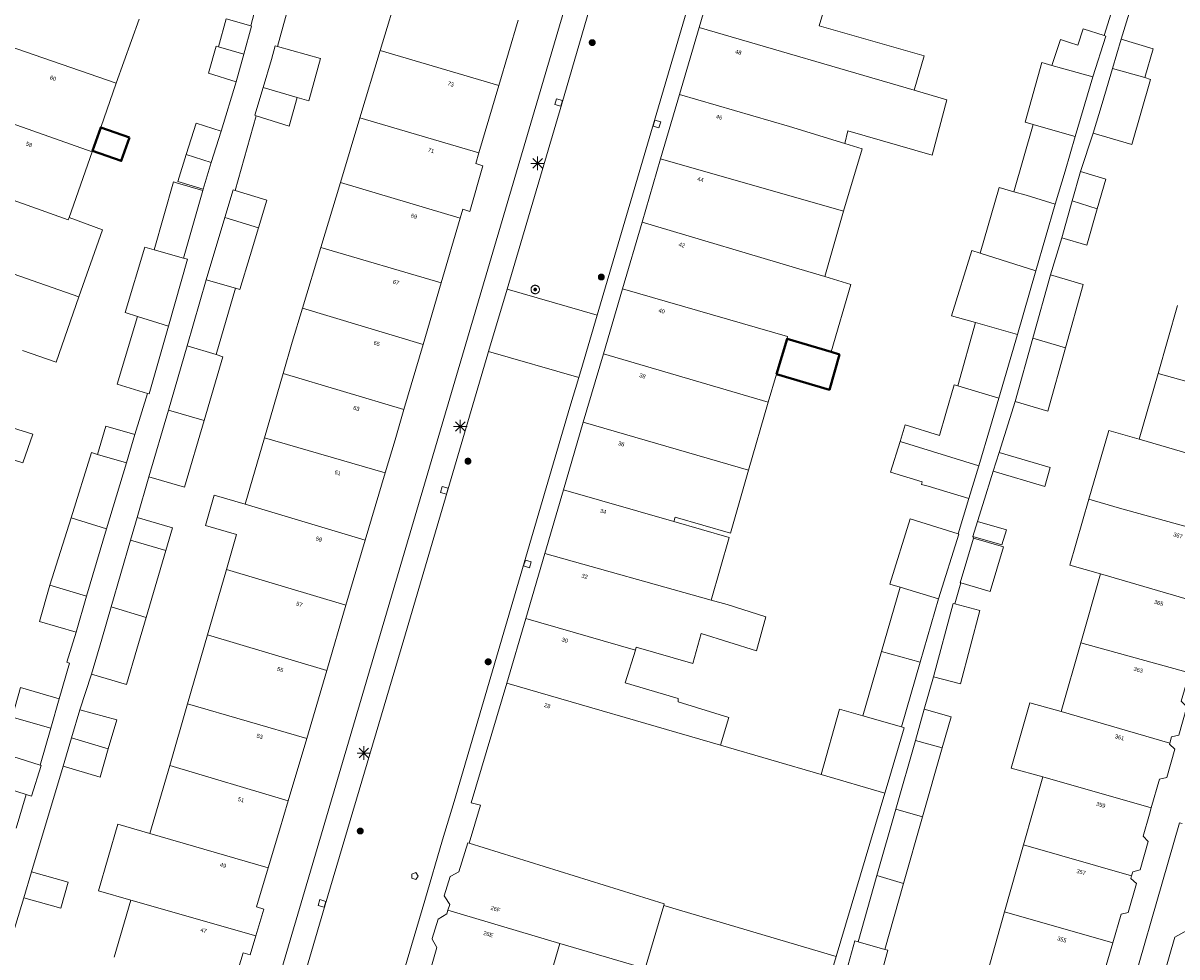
# Model space of a CAD drawing. Header units: metres. Extents: x 135779 to 137489, y 452643 to 455118.
# Tile 215 of 256: x 136614 to 136699, y 453555 to 453624. Entities that reach past the tile are written whole.
import ezdxf
from ezdxf.enums import TextEntityAlignment as Align

# ---------------------------------------------------------------- set-up
doc = ezdxf.new("R2010")
doc.units = ezdxf.units.M
for name, color, linetype, lineweight in [('KTop_GBI_Luifel', 40, 'Continuous', 40), ('KTop_NAR_Huisnummer (t)', 7, 'Continuous', 13), ('KTop_NAR_Huisnummer tijdelijk (t)', 7, 'Continuous', 13), ('KTop_OBW_Overig Plus', 1, 'Continuous', 13), ('KTop_OBW_Overkapping', 1, 'Continuous', 13), ('KTop_PAL_Lichtmast', 40, 'Continuous', 13), ('KTop_PND_Grondvlaksituatie van BAG-pand [tachy]', 1, 'Continuous', 13), ('KTop_PND_Pandscheiding', 40, 'Continuous', 13), ('KTop_PUT_Brandkraan of -put', 1, 'Continuous', 13), ('KTop_PUT_Inspectie- of rioolput', 15, 'Continuous', 13), ('KTop_PUT_Kolk', 15, 'Continuous', 13), ('KTop_VGO_Boom', 92, 'Continuous', 13), ('KTop_WGD_Rijbaan_Lokale weg', 251, 'Continuous', 13), ('KTop_WGD_Rijbaan_Lokale weg_verkeersdrempel', 40, 'Continuous', 13), ('KTop_WGD_Voetpad', 251, 'Continuous', 13), ('KTop_WGD_Voetpad_achterpad', 251, 'Continuous', 13)]:
    doc.layers.add(name, color=color, linetype=linetype, lineweight=lineweight)
doc.styles.add('Style-ROVU', font='ROVU.shx')
doc.styles.add('Style-ROVUCURSIEF', font='ROVUCURSIEF.shx')

# ---------------------------------------------------------------- blocks, each defined once
blk = doc.blocks.new('PAL_Lichtmast')
at = {"layer": 'KTop_PAL_Lichtmast'}
for p, q in [((-0.354, -0.354), (0.354, 0.354)), ((0.354, -0.354), (-0.354, 0.354)), ((0, -0.5), (0, 0.5)), ((-0.5, 0), (0.5, 0))]:
    blk.add_line(p, q, dxfattribs=at)
blk = doc.blocks.new('PUT_Kolk')
at = {"layer": 'KTop_PUT_Kolk', "flags": 128}
blk.add_lwpolyline([(0.225, -0.225), (0.225, 0.225), (-0.225, 0.225), (-0.225, -0.225), (0.225, -0.225)], dxfattribs=at)
blk = doc.blocks.new('PUT_Brandkraan_of_-put')
at = {"layer": 'KTop_PUT_Brandkraan of -put'}
for p, q in [((-0.25, 0.034), (0, 0.25)), ((-0.158, -0.25), (-0.25, 0.034)), ((0, 0.25), (0.25, 0.033)), ((0.25, 0.033), (0.158, -0.25)), ((0.158, -0.25), (-0.158, -0.25))]:
    blk.add_line(p, q, dxfattribs=at)
blk = doc.blocks.new('PUT_Inspectie-_of_rioolput')
at = {"layer": 'KTop_PUT_Inspectie- of rioolput', "flags": 128}
for points in [[(0.31, 0), (0.308, 0.032), (0.303, 0.064), (0.294, 0.095), (0.283, 0.126), (0.268, 0.155), (0.25, 0.182), (0.23, 0.207), (0.207, 0.23), (0.182, 0.25), (0.154, 0.268), (0.126, 0.283), (0.095, 0.294), (0.064, 0.303), (0.032, 0.308), (0, 0.309), (-0.032, 0.308), (-0.064, 0.303), (-0.096, 0.294), (-0.126, 0.283), (-0.155, 0.268), (-0.182, 0.25), (-0.207, 0.23), (-0.23, 0.207), (-0.25, 0.182), (-0.268, 0.154), (-0.283, 0.126), (-0.294, 0.095), (-0.303, 0.064), (-0.308, 0.032), (-0.309, 0), (-0.308, -0.032), (-0.303, -0.064), (-0.294, -0.096), (-0.283, -0.126), (-0.268, -0.155), (-0.25, -0.182), (-0.23, -0.207), (-0.207, -0.23), (-0.182, -0.25), (-0.155, -0.268), (-0.126, -0.283), (-0.096, -0.294), (-0.064, -0.303), (-0.032, -0.308), (0, -0.309), (0.032, -0.308), (0.064, -0.303), (0.095, -0.294), (0.126, -0.283), (0.155, -0.268), (0.182, -0.25), (0.207, -0.23), (0.23, -0.207), (0.25, -0.182), (0.268, -0.155), (0.283, -0.126), (0.294, -0.096), (0.303, -0.064), (0.308, -0.032), (0.31, 0)], [(0.095, 0), (0.094, 0.009), (0.092, 0.019), (0.09, 0.029), (0.086, 0.038), (0.082, 0.047), (0.076, 0.055), (0.07, 0.063), (0.063, 0.07), (0.055, 0.076), (0.047, 0.082), (0.038, 0.086), (0.029, 0.09), (0.019, 0.092), (0.009, 0.094), (0, 0.094), (-0.01, 0.094), (-0.02, 0.092), (-0.029, 0.09), (-0.039, 0.086), (-0.048, 0.082), (-0.056, 0.076), (-0.064, 0.07), (-0.071, 0.063), (-0.077, 0.055), (-0.082, 0.047), (-0.087, 0.038), (-0.09, 0.029), (-0.093, 0.019), (-0.094, 0.009), (-0.095, 0), (-0.094, -0.01), (-0.093, -0.02), (-0.09, -0.029), (-0.087, -0.039), (-0.082, -0.048), (-0.077, -0.056), (-0.071, -0.064), (-0.064, -0.071), (-0.056, -0.077), (-0.047, -0.082), (-0.039, -0.087), (-0.029, -0.09), (-0.02, -0.093), (-0.01, -0.094), (0, -0.095), (0.009, -0.094), (0.019, -0.093), (0.029, -0.09), (0.038, -0.087), (0.047, -0.082), (0.055, -0.077), (0.063, -0.071), (0.07, -0.064), (0.076, -0.056), (0.082, -0.047), (0.086, -0.039), (0.09, -0.029), (0.092, -0.02), (0.094, -0.01), (0.095, 0)], [(0.035, 0), (0.034, 0.003), (0.034, 0.007), (0.033, 0.01), (0.031, 0.014), (0.03, 0.017), (0.028, 0.02), (0.026, 0.023), (0.023, 0.026), (0.02, 0.028), (0.017, 0.03), (0.014, 0.031), (0.01, 0.033), (0.007, 0.034), (0.003, 0.034), (0, 0.034), (-0.004, 0.034), (-0.007, 0.034), (-0.011, 0.033), (-0.014, 0.031), (-0.018, 0.03), (-0.021, 0.028), (-0.023, 0.026), (-0.026, 0.023), (-0.028, 0.02), (-0.03, 0.017), (-0.032, 0.014), (-0.033, 0.01), (-0.034, 0.007), (-0.035, 0.003), (-0.035, 0), (-0.035, -0.004), (-0.034, -0.007), (-0.033, -0.011), (-0.032, -0.014), (-0.03, -0.018), (-0.028, -0.021), (-0.026, -0.023), (-0.023, -0.026), (-0.021, -0.028), (-0.017, -0.03), (-0.014, -0.032), (-0.011, -0.033), (-0.007, -0.034), (-0.004, -0.035), (0, -0.035), (0.003, -0.035), (0.007, -0.034), (0.01, -0.033), (0.014, -0.032), (0.017, -0.03), (0.02, -0.028), (0.023, -0.026), (0.026, -0.023), (0.028, -0.021), (0.03, -0.017), (0.031, -0.014), (0.033, -0.011), (0.034, -0.007), (0.034, -0.004), (0.035, 0)], [(0.01, 0.02), (0.007, 0.02), (0.005, 0.021), (0.003, 0.022), (0.001, 0.022), (-0.001, 0.022), (-0.004, 0.022), (-0.006, 0.021), (-0.008, 0.02), (-0.01, 0.019), (-0.012, 0.018), (-0.014, 0.017), (-0.016, 0.015), (-0.017, 0.013), (-0.019, 0.012), (-0.02, 0.009), (-0.021, 0.007), (-0.022, 0.005), (-0.022, 0.003), (-0.022, 0.001), (-0.022, -0.001), (-0.022, -0.004), (-0.022, -0.006), (-0.021, -0.008), (-0.02, -0.01), (-0.019, -0.012), (-0.017, -0.014), (-0.016, -0.016), (-0.014, -0.017), (-0.012, -0.019), (-0.01, -0.02), (-0.008, -0.021), (-0.006, -0.022), (-0.003, -0.022), (-0.001, -0.022), (0.001, -0.022), (0.003, -0.022), (0.005, -0.022), (0.008, -0.021), (0.01, -0.02), (0.012, -0.019), (0.014, -0.017), (0.015, -0.016), (0.017, -0.014), (0.018, -0.012), (0.02, -0.01), (0.02, -0.008), (0.021, -0.006), (0.022, -0.003), (0.022, -0.001), (0.022, 0.001), (0.022, 0.003), (0.021, 0.005), (0.02, 0.008), (0.019, 0.01), (0.018, 0.012), (0.017, 0.014), (0.015, 0.015), (0.013, 0.017), (0.012, 0.018), (0.01, 0.02)]]:
    blk.add_lwpolyline(points, dxfattribs=at)
blk = doc.blocks.new('VGO_Boom')
at = {"layer": 'KTop_VGO_Boom', "flags": 128}
for points in [[(0.215, 0), (0.214, 0.022), (0.21, 0.045), (0.204, 0.066), (0.196, 0.087), (0.186, 0.108), (0.174, 0.126), (0.16, 0.144), (0.144, 0.16), (0.126, 0.174), (0.107, 0.186), (0.087, 0.196), (0.066, 0.204), (0.045, 0.21), (0.022, 0.214), (-0.001, 0.215), (-0.023, 0.214), (-0.045, 0.21), (-0.067, 0.204), (-0.088, 0.196), (-0.108, 0.186), (-0.127, 0.174), (-0.144, 0.16), (-0.16, 0.144), (-0.174, 0.126), (-0.187, 0.107), (-0.197, 0.087), (-0.205, 0.066), (-0.211, 0.045), (-0.214, 0.022), (-0.215, -0.001), (-0.214, -0.023), (-0.211, -0.045), (-0.205, -0.067), (-0.197, -0.088), (-0.187, -0.108), (-0.174, -0.127), (-0.16, -0.144), (-0.144, -0.16), (-0.127, -0.174), (-0.108, -0.187), (-0.088, -0.197), (-0.067, -0.205), (-0.045, -0.211), (-0.023, -0.214), (0, -0.215), (0.022, -0.214), (0.045, -0.211), (0.066, -0.205), (0.087, -0.197), (0.108, -0.187), (0.126, -0.174), (0.144, -0.16), (0.16, -0.144), (0.174, -0.127), (0.186, -0.108), (0.196, -0.088), (0.204, -0.067), (0.21, -0.045), (0.214, -0.023), (0.215, -0.001)], [(0.155, 0), (0.154, 0.016), (0.152, 0.032), (0.147, 0.048), (0.142, 0.063), (0.134, 0.078), (0.125, 0.091), (0.115, 0.104), (0.104, 0.115), (0.091, 0.125), (0.077, 0.134), (0.063, 0.142), (0.048, 0.147), (0.032, 0.152), (0.016, 0.154), (-0.001, 0.155), (-0.017, 0.154), (-0.033, 0.152), (-0.048, 0.147), (-0.064, 0.142), (-0.078, 0.134), (-0.092, 0.125), (-0.104, 0.115), (-0.116, 0.104), (-0.126, 0.091), (-0.135, 0.077), (-0.142, 0.063), (-0.148, 0.048), (-0.152, 0.032), (-0.155, 0.016), (-0.155, -0.001), (-0.155, -0.017), (-0.152, -0.033), (-0.148, -0.048), (-0.142, -0.064), (-0.135, -0.078), (-0.126, -0.092), (-0.116, -0.104), (-0.104, -0.116), (-0.092, -0.126), (-0.078, -0.135), (-0.064, -0.142), (-0.048, -0.148), (-0.033, -0.152), (-0.017, -0.155), (0, -0.155), (0.016, -0.155), (0.032, -0.152), (0.048, -0.148), (0.063, -0.142), (0.078, -0.135), (0.091, -0.126), (0.104, -0.116), (0.115, -0.104), (0.125, -0.092), (0.134, -0.078), (0.142, -0.064), (0.147, -0.048), (0.152, -0.033), (0.154, -0.017), (0.155, -0.001)], [(0.095, 0), (0.094, 0.01), (0.093, 0.02), (0.09, 0.029), (0.087, 0.039), (0.082, 0.048), (0.077, 0.056), (0.071, 0.064), (0.064, 0.071), (0.056, 0.077), (0.047, 0.082), (0.039, 0.087), (0.029, 0.09), (0.02, 0.093), (0.01, 0.094), (-0.001, 0.095), (-0.01, 0.094), (-0.02, 0.093), (-0.03, 0.09), (-0.039, 0.087), (-0.048, 0.082), (-0.056, 0.077), (-0.064, 0.071), (-0.071, 0.064), (-0.077, 0.056), (-0.083, 0.047), (-0.087, 0.039), (-0.091, 0.029), (-0.093, 0.02), (-0.095, 0.01), (-0.095, -0.001), (-0.095, -0.01), (-0.093, -0.02), (-0.091, -0.03), (-0.087, -0.039), (-0.083, -0.048), (-0.077, -0.056), (-0.071, -0.064), (-0.064, -0.071), (-0.056, -0.077), (-0.048, -0.083), (-0.039, -0.087), (-0.03, -0.091), (-0.02, -0.093), (-0.01, -0.095), (0, -0.095), (0.01, -0.095), (0.02, -0.093), (0.029, -0.091), (0.039, -0.087), (0.048, -0.083), (0.056, -0.077), (0.064, -0.071), (0.071, -0.064), (0.077, -0.056), (0.082, -0.048), (0.087, -0.039), (0.09, -0.03), (0.093, -0.02), (0.094, -0.01), (0.095, -0.001)], [(0.035, 0), (0.035, 0.004), (0.034, 0.007), (0.033, 0.011), (0.032, 0.014), (0.03, 0.018), (0.028, 0.021), (0.026, 0.023), (0.023, 0.026), (0.021, 0.028), (0.017, 0.03), (0.014, 0.032), (0.011, 0.033), (0.007, 0.034), (0.004, 0.035), (-0.001, 0.035), (-0.004, 0.035), (-0.008, 0.034), (-0.011, 0.033), (-0.015, 0.032), (-0.018, 0.03), (-0.021, 0.028), (-0.024, 0.026), (-0.027, 0.023), (-0.029, 0.021), (-0.031, 0.017), (-0.032, 0.014), (-0.034, 0.011), (-0.035, 0.007), (-0.035, 0.004), (-0.035, -0.001), (-0.035, -0.004), (-0.035, -0.008), (-0.034, -0.011), (-0.032, -0.015), (-0.031, -0.018), (-0.029, -0.021), (-0.027, -0.024), (-0.024, -0.027), (-0.021, -0.029), (-0.018, -0.031), (-0.015, -0.032), (-0.011, -0.034), (-0.008, -0.035), (-0.004, -0.035), (0, -0.035), (0.004, -0.035), (0.007, -0.035), (0.011, -0.034), (0.014, -0.032), (0.018, -0.031), (0.021, -0.029), (0.023, -0.027), (0.026, -0.024), (0.028, -0.021), (0.03, -0.018), (0.032, -0.015), (0.033, -0.011), (0.034, -0.008), (0.035, -0.004), (0.035, 0)]]:
    blk.add_lwpolyline(points, dxfattribs=at)

msp = doc.modelspace()

# ---------------------------------------------------------------- linework, layer by layer
at = {"layer": 'KTop_GBI_Luifel', "flags": 128}
for points in [[(136622.087, 453615.143), (136619.97, 453615.89), (136619.362, 453614.167), (136621.472, 453613.422), (136622.087, 453615.143)], [(136669.637, 453597.757), (136673.526, 453596.603), (136674.257, 453599.184), (136673.665, 453599.389), (136670.41, 453600.356), (136669.637, 453597.757)]]:
    msp.add_lwpolyline(points, dxfattribs=at)
at = {"layer": 'KTop_OBW_Overig Plus', "flags": 128}
for points in [[(136684.116, 453585.704), (136683.143, 453582.418), (136683.189, 453582.404)], [(136683.189, 453582.404), (136685.337, 453581.767), (136686.311, 453585.054), (136684.116, 453585.704)], [(136615.522, 453568.998), (136612.48, 453569.951), (136611.778, 453567.712), (136614.491, 453566.861)], [(136614.491, 453566.861), (136614.888, 453566.737), (136615.59, 453568.977), (136615.522, 453568.998)]]:
    msp.add_lwpolyline(points, dxfattribs=at)
at = {"layer": 'KTop_OBW_Overkapping', "flags": 128}
for points in [[(136685.572, 453590.616), (136689.366, 453589.494), (136689.746, 453590.899), (136686.003, 453591.994)], [(136686.003, 453591.994), (136685.572, 453590.616)]]:
    msp.add_lwpolyline(points, dxfattribs=at)
at = {"layer": 'KTop_PND_Grondvlaksituatie van BAG-pand [tachy]', "flags": 128}
for points in [[(136665.311, 453627.856), (136663.954, 453623.23)], [(136641.951, 453626.328), (136640.513, 453621.532)], [(136679.756, 453618.624), (136680.486, 453621.144), (136672.774, 453623.351), (136673.408, 453625.51)], [(136621.112, 453619.128), (136622.779, 453623.854)], [(136630.993, 453623.341), (136629.189, 453623.874), (136628.628, 453621.806)], [(136630.491, 453621.279), (136631.057, 453623.322), (136630.993, 453623.341)], [(136649.227, 453618.976), (136650.641, 453623.77)], [(136663.954, 453623.23), (136662.508, 453618.31)], [(136693.728, 453622.634), (136692.183, 453623.134), (136691.793, 453621.93), (136691.167, 453622.133), (136690.505, 453622.347), (136689.887, 453620.438)], [(136692.885, 453619.602), (136693.853, 453622.594), (136693.728, 453622.634)], [(136694.968, 453622.377), (136694.331, 453620.228)], [(136696.7, 453619.545), (136697.315, 453621.672), (136694.968, 453622.377)], [(136628.628, 453621.806), (136628.452, 453621.847), (136627.893, 453619.882), (136629.924, 453619.235)], [(136632.951, 453621.836), (136632.792, 453621.88), (136632.512, 453620.878), (136631.9, 453618.827)], [(136634.405, 453618.082), (136635.261, 453617.843), (136636.129, 453620.947), (136632.951, 453621.836)], [(136640.513, 453621.532), (136639.023, 453616.596)], [(136629.924, 453619.235), (136630.491, 453621.279)], [(136689.887, 453620.438), (136689.132, 453620.648), (136687.906, 453616.276), (136688.498, 453616.107)], [(136694.331, 453620.228), (136693.566, 453617.647), (136692.914, 453615.451)], [(136619.335, 453614.09), (136619.362, 453614.167), (136619.728, 453615.205), (136619.97, 453615.89), (136621.112, 453619.128)], [(136647.767, 453614.026), (136649.227, 453618.976)], [(136691.586, 453615.225), (136692.885, 453619.602)], [(136692.914, 453615.451), (136695.752, 453614.631), (136697.136, 453619.419), (136696.7, 453619.545)], [(136631.9, 453618.827), (136631.289, 453616.776), (136631.392, 453616.74)], [(136662.508, 453618.31), (136661.123, 453613.587)], [(136674.671, 453614.701), (136674.89, 453615.641), (136681.089, 453613.841), (136682.167, 453617.902), (136679.756, 453618.624)], [(136631.392, 453616.74), (136633.818, 453615.984), (136634.405, 453618.082)], [(136639.023, 453616.596), (136637.587, 453611.84)], [(136628.827, 453615.619), (136626.985, 453616.207), (136626.25, 453613.901)], [(136628.092, 453613.314), (136628.827, 453615.619)], [(136688.498, 453616.107), (136687.081, 453611.162)], [(136674.564, 453609.729), (136675.927, 453614.313), (136674.671, 453614.701)], [(136690.132, 453610.236), (136690.844, 453612.68), (136691.586, 453615.225)], [(136617.639, 453609.262), (136619.335, 453614.09)], [(136626.25, 453613.901), (136625.644, 453611.906), (136627.493, 453611.344)], [(136646.382, 453609.218), (136646.573, 453609.869), (136647.1, 453609.705), (136648.063, 453613.061), (136647.535, 453613.241), (136647.767, 453614.026)], [(136627.493, 453611.344), (136628.092, 453613.314)], [(136661.123, 453613.587), (136659.753, 453608.922)], [(136691.995, 453612.654), (136691.377, 453610.484)], [(136693.22, 453609.901), (136693.85, 453612.077), (136691.995, 453612.654)], [(136627.467, 453611.259), (136625.609, 453611.791), (136625.312, 453611.876), (136623.886, 453606.896)], [(136637.587, 453611.84), (136636.142, 453607.056)], [(136687.081, 453611.162), (136686.005, 453611.471), (136684.61, 453606.635)], [(136626.042, 453606.278), (136627.467, 453611.259)], [(136629.836, 453611.245), (136629.693, 453611.288), (136629.079, 453609.254)], [(136631.571, 453608.502), (136632.185, 453610.536), (136629.836, 453611.245)], [(136691.377, 453610.484), (136690.601, 453607.762)], [(136673.195, 453604.922), (136674.564, 453609.729)], [(136688.708, 453605.344), (136690.132, 453610.236)], [(136690.601, 453607.762), (136692.445, 453607.222), (136693.22, 453609.901)], [(136618.364, 453603.424), (136620.096, 453608.369), (136617.639, 453609.262)], [(136629.079, 453609.254), (136627.722, 453604.675)], [(136644.982, 453604.454), (136646.382, 453609.218)], [(136659.753, 453608.922), (136658.315, 453604.021)], [(136629.882, 453604.057), (136630.202, 453603.965), (136630.957, 453606.468), (136631.571, 453608.502)], [(136623.886, 453606.896), (136623.214, 453607.088), (136621.771, 453602.271), (136622.672, 453601.992)], [(136624.949, 453601.284), (136626.346, 453606.191), (136626.042, 453606.278)], [(136636.142, 453607.056), (136634.792, 453602.587)], [(136684.61, 453606.635), (136683.984, 453606.832), (136682.498, 453602.045), (136684.271, 453601.541)], [(136627.722, 453604.675), (136626.31, 453599.819)], [(136670.41, 453600.356), (136673.665, 453599.389), (136675.098, 453604.349), (136673.195, 453604.922)], [(136687.353, 453600.666), (136688.708, 453605.344)], [(136689.777, 453605.052), (136688.476, 453600.398)], [(136690.874, 453599.689), (136692.175, 453604.343), (136689.777, 453605.052)], [(136628.445, 453599.182), (136629.882, 453604.057)], [(136643.655, 453599.937), (136644.982, 453604.454)], [(136658.315, 453604.021), (136656.916, 453599.25)], [(136614.214, 453599.488), (136616.682, 453598.623), (136618.364, 453603.424)], [(136622.672, 453601.992), (136621.172, 453597.022), (136623.395, 453596.337)], [(136634.792, 453602.587), (136634.04, 453600.099), (136633.373, 453597.794)], [(136699.12, 453602.79), (136697.683, 453597.787)], [(136623.395, 453596.337), (136623.529, 453596.296), (136624.949, 453601.284)], [(136684.271, 453601.541), (136682.972, 453596.899)], [(136669.023, 453595.696), (136669.637, 453597.757), (136670.41, 453600.356)], [(136685.983, 453595.989), (136687.353, 453600.666)], [(136688.476, 453600.398), (136687.175, 453595.743)], [(136626.31, 453599.819), (136624.941, 453595.111)], [(136642.246, 453595.14), (136643.655, 453599.937)], [(136687.175, 453595.743), (136689.573, 453595.035), (136690.874, 453599.689)], [(136627.566, 453594.344), (136628.941, 453599.011), (136628.445, 453599.182)], [(136656.916, 453599.25), (136655.438, 453594.217)], [(136633.373, 453597.794), (136632.005, 453593.068)], [(136697.683, 453597.787), (136696.3, 453592.969)], [(136682.972, 453596.899), (136682.7, 453596.971), (136682.087, 453594.864), (136681.617, 453593.248), (136679.102, 453594.025), (136678.725, 453592.805)], [(136667.585, 453590.702), (136669.023, 453595.696)], [(136684.501, 453591.02), (136685.371, 453593.901), (136685.983, 453595.989)], [(136624.941, 453595.111), (136623.511, 453590.195)], [(136623.511, 453590.195), (136626.122, 453589.444), (136627.566, 453594.344)], [(136640.868, 453590.499), (136641.597, 453592.931), (136642.246, 453595.14)], [(136610.776, 453589.655), (136611.617, 453592.069), (136614.24, 453591.237), (136614.969, 453593.326), (136612.345, 453594.156)], [(136622.472, 453593.317), (136620.348, 453593.927), (136619.733, 453591.845)], [(136655.438, 453594.217), (136653.978, 453589.253)], [(136696.3, 453592.969), (136694.055, 453593.614), (136692.599, 453588.548)], [(136621.85, 453591.234), (136622.472, 453593.317)], [(136632.005, 453593.068), (136630.593, 453588.19)], [(136678.725, 453592.805), (136678.028, 453590.549), (136680.346, 453589.824), (136680.296, 453589.645), (136680.775, 453589.504), (136683.778, 453588.62)], [(136619.733, 453591.845), (136619.296, 453591.984), (136617.79, 453587.187)], [(136620.398, 453586.371), (136621.85, 453591.234)], [(136683.778, 453588.62), (136684.501, 453591.02)], [(136639.394, 453585.557), (136640.868, 453590.499)], [(136662.084, 453586.907), (136662.178, 453587.233), (136666.245, 453586.052), (136667.585, 453590.702)], [(136630.593, 453588.19), (136628.313, 453588.85), (136627.666, 453586.615), (136629.946, 453585.955), (136629.203, 453583.388)], [(136653.978, 453589.253), (136652.604, 453584.559)], [(136692.599, 453588.548), (136691.208, 453583.71), (136693.453, 453583.059)], [(136617.79, 453587.187), (136616.234, 453582.23)], [(136622.644, 453587.215), (136622.162, 453585.557)], [(136624.748, 453584.781), (136625.241, 453586.456), (136622.644, 453587.215)], [(136664.829, 453581.139), (136666.152, 453585.73), (136662.084, 453586.907)], [(136682.993, 453586.01), (136679.465, 453587.11), (136677.97, 453582.319), (136678.735, 453582.089)], [(136684.08, 453585.814), (136686.196, 453585.207), (136686.538, 453586.314), (136684.42, 453586.915)], [(136684.42, 453586.915), (136684.08, 453585.814)], [(136618.919, 453581.42), (136620.398, 453586.371)], [(136681.554, 453581.242), (136683.037, 453585.996), (136682.993, 453586.01)], [(136622.162, 453585.557), (136620.734, 453580.643)], [(136637.991, 453580.759), (136639.394, 453585.557)], [(136623.299, 453579.864), (136624.748, 453584.781)], [(136652.604, 453584.559), (136651.204, 453579.789)], [(136629.203, 453583.388), (136627.813, 453578.586)], [(136693.453, 453583.059), (136691.999, 453577.994)], [(136616.234, 453582.23), (136615.463, 453579.56), (136618.157, 453578.783)], [(136678.735, 453582.089), (136677.357, 453577.353)], [(136618.157, 453578.783), (136618.919, 453581.42)], [(136659.263, 453577.46), (136659.332, 453577.683), (136663.489, 453576.485), (136664.098, 453578.681), (136668.171, 453577.421), (136668.861, 453579.921), (136666.001, 453580.811), (136664.829, 453581.139)], [(136680.202, 453576.578), (136681.554, 453581.242)], [(136682.74, 453580.862), (136682.617, 453580.895), (136681.181, 453575.511)], [(136681.181, 453575.511), (136683.153, 453574.985), (136684.589, 453580.369), (136682.74, 453580.862)], [(136620.734, 453580.643), (136620.045, 453578.274), (136619.292, 453575.684)], [(136636.578, 453575.964), (136637.991, 453580.759)], [(136619.292, 453575.684), (136621.858, 453574.938), (136622.611, 453577.528), (136623.299, 453579.864)], [(136651.204, 453579.789), (136649.806, 453575.034)], [(136627.813, 453578.586), (136626.345, 453573.514)], [(136665.526, 453570.481), (136666.135, 453572.499), (136662.419, 453573.657), (136662.401, 453573.911), (136658.521, 453575.051), (136659.263, 453577.46)], [(136691.999, 453577.994), (136690.566, 453572.945)], [(136677.357, 453577.353), (136675.984, 453572.632)], [(136678.822, 453571.819), (136680.202, 453576.578)], [(136635.105, 453570.967), (136636.578, 453575.964)], [(136698.551, 453570.621), (136698.681, 453571.099), (136699.221, 453571.208), (136699.807, 453573.306), (136699.374, 453573.705), (136699.985, 453575.781)], [(136649.806, 453575.034), (136647.201, 453566.238), (136647.29, 453566.216), (136647.873, 453566.069), (136647.039, 453563.269)], [(136616.917, 453573.893), (136614.06, 453574.707), (136613.462, 453572.525), (136616.297, 453571.718)], [(136616.297, 453571.718), (136616.917, 453573.893)], [(136626.345, 453573.514), (136625.033, 453568.983)], [(136690.566, 453572.945), (136688.249, 453573.599), (136686.893, 453568.796), (136689.21, 453568.142)], [(136618.441, 453573.081), (136617.826, 453571.008)], [(136620.524, 453570.207), (136621.141, 453572.331), (136618.441, 453573.081)], [(136675.984, 453572.632), (136674.275, 453573.121), (136672.923, 453568.311)], [(136680.503, 453573.129), (136679.848, 453570.828)], [(136681.813, 453570.279), (136682.465, 453572.57), (136680.503, 453573.129)], [(136677.609, 453566.953), (136677.846, 453567.747), (136679.011, 453571.751), (136678.822, 453571.819)], [(136617.826, 453571.008), (136617.211, 453568.935)], [(136633.752, 453566.374), (136635.105, 453570.967)], [(136679.848, 453570.828), (136678.408, 453565.777)], [(136697.183, 453565.874), (136697.786, 453567.965), (136698.332, 453568.088), (136698.924, 453570.185), (136698.53, 453570.546), (136698.551, 453570.621)], [(136617.211, 453568.935), (136619.921, 453568.131), (136620.524, 453570.207)], [(136672.923, 453568.311), (136665.526, 453570.481)], [(136680.366, 453565.199), (136681.813, 453570.279)], [(136625.033, 453568.983), (136623.584, 453563.977)], [(136689.21, 453568.142), (136687.796, 453563.138)], [(136632.279, 453561.45), (136633.117, 453564.221), (136633.752, 453566.374)], [(136674.025, 453554.936), (136677.609, 453566.953)], [(136678.408, 453565.777), (136677.02, 453560.902)], [(136695.738, 453560.879), (136695.837, 453561.177), (136696.37, 453561.312), (136696.963, 453563.397), (136696.581, 453563.79), (136697.046, 453565.4), (136697.183, 453565.874)], [(136623.584, 453563.977), (136621.219, 453564.662), (136619.809, 453559.774), (136622.169, 453559.09)], [(136678.972, 453560.306), (136680.366, 453565.199)], [(136647.039, 453563.269), (136646.953, 453563.307), (136646.284, 453561.173), (136645.702, 453560.839), (136645.659, 453560.814), (136645.21, 453559.407), (136645.257, 453559.332), (136645.619, 453558.753), (136645.483, 453558.344)], [(136687.796, 453563.138), (136686.406, 453558.22)], [(136631.368, 453556.471), (136631.947, 453558.419), (136631.419, 453558.602), (136632.279, 453561.45)], [(136614.883, 453561.167), (136614.301, 453559.261)], [(136614.301, 453559.261), (136617.021, 453558.501), (136617.566, 453560.414), (136614.883, 453561.167)], [(136677.02, 453560.902), (136675.63, 453556.024)], [(136694.358, 453555.955), (136694.967, 453558.063), (136695.481, 453558.179), (136696.093, 453560.314), (136695.673, 453560.681), (136695.738, 453560.879)], [(136677.593, 453555.465), (136678.972, 453560.306)], [(136622.169, 453559.09), (136620.956, 453554.901)], [(136645.483, 453558.344), (136645.399, 453558.089), (136644.769, 453557.681), (136644.76, 453557.675), (136644.32, 453556.258), (136644.339, 453556.222), (136644.67, 453555.598), (136644.082, 453553.554)], [(136653.712, 453555.904), (136659.995, 453554.063), (136661.35, 453558.686)], [(136661.35, 453558.686), (136674.025, 453554.936)], [(136686.406, 453558.22), (136685.021, 453553.318)], [(136629.56, 453552.319), (136630.427, 453555.215), (136630.95, 453555.062), (136631.368, 453556.471)], [(136652.31, 453551.114), (136653.712, 453555.904)], [(136675.63, 453556.024), (136675.385, 453556.094), (136674.781, 453553.877), (136673.948, 453551.101)], [(136676.457, 453550.365), (136677.83, 453555.398), (136677.593, 453555.465)], [(136692.926, 453551.033), (136692.987, 453551.243), (136693.561, 453551.417), (136694.157, 453553.47), (136693.756, 453553.875), (136694.358, 453555.955)]]:
    msp.add_lwpolyline(points, dxfattribs=at)
at = {"layer": 'KTop_PND_Pandscheiding', "flags": 128}
for points in [[(136679.756, 453618.624), (136663.954, 453623.23)], [(136613.098, 453621.903), (136621.112, 453619.128)], [(136628.628, 453621.806), (136630.491, 453621.279)], [(136649.227, 453618.976), (136640.513, 453621.532)], [(136692.885, 453619.602), (136690.582, 453620.244), (136689.887, 453620.438)], [(136696.7, 453619.545), (136694.331, 453620.228)], [(136634.405, 453618.082), (136631.9, 453618.827)], [(136674.671, 453614.701), (136670.602, 453615.958), (136662.508, 453618.31)], [(136619.335, 453614.09), (136611.762, 453616.768)], [(136639.023, 453616.596), (136647.767, 453614.026)], [(136688.498, 453616.107), (136689.426, 453615.842), (136691.586, 453615.225)], [(136626.25, 453613.901), (136628.092, 453613.314)], [(136661.123, 453613.587), (136674.564, 453609.729)], [(136609.543, 453611.955), (136617.58, 453609.094), (136617.639, 453609.262)], [(136646.382, 453609.218), (136637.587, 453611.84)], [(136687.081, 453611.162), (136687.989, 453610.902), (136690.132, 453610.236)], [(136693.22, 453609.901), (136691.377, 453610.484)], [(136631.571, 453608.502), (136629.079, 453609.254)], [(136673.195, 453604.922), (136671.935, 453605.292), (136659.753, 453608.922)], [(136608.272, 453606.955), (136615.896, 453604.289), (136618.364, 453603.424)], [(136623.886, 453606.896), (136626.042, 453606.278)], [(136636.142, 453607.056), (136644.982, 453604.454)], [(136688.708, 453605.344), (136684.61, 453606.635)], [(136627.722, 453604.675), (136629.882, 453604.057)], [(136670.41, 453600.356), (136670.456, 453600.511), (136658.315, 453604.021)], [(136624.949, 453601.284), (136622.672, 453601.992)], [(136634.792, 453602.587), (136643.655, 453599.937)], [(136687.353, 453600.666), (136684.271, 453601.541)], [(136688.476, 453600.398), (136690.874, 453599.689)], [(136628.445, 453599.182), (136626.31, 453599.819)], [(136656.916, 453599.25), (136669.023, 453595.696)], [(136642.246, 453595.14), (136633.373, 453597.794)], [(136697.683, 453597.787), (136705.671, 453595.562)], [(136682.972, 453596.899), (136685.983, 453595.989)], [(136624.941, 453595.111), (136627.566, 453594.344)], [(136655.438, 453594.217), (136667.585, 453590.702)], [(136632.005, 453593.068), (136640.868, 453590.499)], [(136684.501, 453591.02), (136678.725, 453592.805)], [(136704.252, 453590.636), (136696.3, 453592.969)], [(136619.733, 453591.845), (136621.85, 453591.234)], [(136653.978, 453589.253), (136662.084, 453586.907)], [(136702.827, 453585.684), (136694.844, 453587.903), (136692.599, 453588.548)], [(136639.394, 453585.557), (136630.593, 453588.19)], [(136620.398, 453586.371), (136617.79, 453587.187)], [(136624.748, 453584.781), (136622.162, 453585.557)], [(136652.604, 453584.559), (136664.829, 453581.139)], [(136637.991, 453580.759), (136629.203, 453583.388)], [(136701.419, 453580.748), (136693.453, 453583.059)], [(136618.919, 453581.42), (136616.234, 453582.23)], [(136681.554, 453581.242), (136678.735, 453582.089)], [(136623.299, 453579.864), (136620.734, 453580.643)], [(136659.263, 453577.46), (136651.204, 453579.789)], [(136636.578, 453575.964), (136627.813, 453578.586)], [(136699.985, 453575.781), (136691.999, 453577.994)], [(136677.357, 453577.353), (136680.202, 453576.578)], [(136649.806, 453575.034), (136665.526, 453570.481)], [(136626.345, 453573.514), (136635.105, 453570.967)], [(136678.822, 453571.819), (136675.984, 453572.632)], [(136690.566, 453572.945), (136698.551, 453570.621)], [(136617.826, 453571.008), (136620.524, 453570.207)], [(136681.813, 453570.279), (136679.848, 453570.828)], [(136625.033, 453568.983), (136633.752, 453566.374)], [(136672.923, 453568.311), (136677.609, 453566.953)], [(136697.183, 453565.874), (136689.21, 453568.142)], [(136678.408, 453565.777), (136680.366, 453565.199)], [(136623.584, 453563.977), (136632.279, 453561.45)], [(136647.039, 453563.269), (136661.391, 453558.804), (136661.35, 453558.686)], [(136687.796, 453563.138), (136695.738, 453560.879)], [(136678.972, 453560.306), (136677.02, 453560.902)], [(136622.169, 453559.09), (136631.368, 453556.471)], [(136653.712, 453555.904), (136645.483, 453558.344)], [(136694.358, 453555.955), (136686.406, 453558.22)], [(136675.63, 453556.024), (136677.593, 453555.465)]]:
    msp.add_lwpolyline(points, dxfattribs=at)
at = {"layer": 'KTop_WGD_Rijbaan_Lokale weg', "flags": 128}
for points in [[(136667.162, 453663.134), (136666.26, 453660.083), (136662.622, 453647.708), (136662.294, 453646.592), (136653.863, 453617.629), (136649.833, 453604.005)], [(136656.456, 453602.075), (136666.09, 453634.816), (136669.321, 453645.724), (136670.158, 453648.552), (136673.872, 453661.147)], [(136649.833, 453604.005), (136656.456, 453602.075)], [(136648.478, 453599.422), (136648.425, 453599.243), (136642.246, 453578.246), (136636.459, 453558.734), (136633.204, 453547.623)], [(136655.103, 453597.492), (136648.478, 453599.422)], [(136639.827, 453545.657), (136643.799, 453559.047), (136645.084, 453563.512), (136645.953, 453566.344), (136654.449, 453595.31), (136655.103, 453597.492)]]:
    msp.add_lwpolyline(points, dxfattribs=at)
at = {"layer": 'KTop_WGD_Rijbaan_Lokale weg_verkeersdrempel', "flags": 128}
for points in [[(136649.833, 453604.005), (136648.478, 453599.422)], [(136655.103, 453597.492), (136655.375, 453598.401), (136656.456, 453602.075)], [(136696.034, 453546.37), (136696.31, 453547.337), (136698.91, 453556.37), (136700.86, 453557.43), (136702.14, 453561.92), (136702.39, 453562.83), (136702.436, 453563.109), (136702.402, 453563.39), (136702.292, 453563.65), (136702.113, 453563.869), (136701.881, 453564.029)]]:
    msp.add_lwpolyline(points, dxfattribs=at)
at = {"layer": 'KTop_WGD_Voetpad', "flags": 128}
for points in [[(136657.756, 453648.028), (136660.678, 453647.217), (136659.825, 453644.254), (136630.981, 453546.247)], [(136694.968, 453622.377), (136695.846, 453625.27), (136695.869, 453625.35)], [(136694.349, 453624.686), (136693.728, 453622.634)], [(136691.995, 453612.654), (136692.914, 453615.451)], [(136689.777, 453605.052), (136690.601, 453607.762)], [(136686.003, 453591.994), (136687.175, 453595.743)], [(136684.42, 453586.915), (136684.804, 453588.161), (136685.572, 453590.616)], [(136683.778, 453588.62), (136682.993, 453586.01)], [(136684.116, 453585.704), (136684.08, 453585.814)], [(136682.74, 453580.862), (136683.189, 453582.404)], [(136680.503, 453573.129), (136681.181, 453575.511)], [(136699.45, 453564.73), (136699.26, 453564.76), (136694.64, 453548.7), (136694.81, 453548.66), (136694.589, 453547.83), (136694.331, 453546.859)], [(136674.025, 453554.936), (136672.644, 453550.304), (136671.189, 453550.683), (136669.694, 453545.802), (136668.284, 453541.217), (136664.092, 453542.455), (136650.877, 453546.271)]]:
    msp.add_lwpolyline(points, dxfattribs=at)
at = {"layer": 'KTop_WGD_Voetpad_achterpad', "flags": 128}
for points in [[(136631.747, 453626.259), (136630.993, 453623.341)], [(136632.951, 453621.836), (136634.207, 453626.398)], [(136629.924, 453619.235), (136628.827, 453615.619)], [(136629.836, 453611.245), (136631.392, 453616.74)], [(136627.493, 453611.344), (136627.467, 453611.259)], [(136623.395, 453596.337), (136622.472, 453593.317)], [(136622.644, 453587.215), (136623.511, 453590.195)], [(136618.157, 453578.783), (136617.471, 453576.571), (136617.667, 453576.515), (136616.917, 453573.893)], [(136618.441, 453573.081), (136619.292, 453575.684)], [(136616.297, 453571.718), (136615.522, 453568.998)], [(136614.883, 453561.167), (136617.211, 453568.935)], [(136614.491, 453566.861), (136613.747, 453564.371)], [(136619.387, 453549.539), (136616.478, 453550.369), (136611.972, 453551.654), (136612.275, 453552.644), (136614.301, 453559.261)]]:
    msp.add_lwpolyline(points, dxfattribs=at)

# ---------------------------------------------------------------- block references
at = {"layer": 'KTop_PAL_Lichtmast'}
for p in [(136652.082, 453613.241), (136646.392, 453593.901), (136639.304, 453569.897)]:
    msp.add_blockref('PAL_Lichtmast', p, dxfattribs=at)
at = {"layer": 'KTop_PUT_Brandkraan of -put', "rotation": 343.9445014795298}
msp.add_blockref('PUT_Brandkraan_of_-put', (136643.053, 453560.884), dxfattribs=at)
at = {"layer": 'KTop_PUT_Inspectie- of rioolput', "rotation": 253.7534164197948}
msp.add_blockref('PUT_Inspectie-_of_rioolput', (136651.902, 453603.971), dxfattribs=at)
at = {"layer": 'KTop_PUT_Kolk'}
for p, rotation in [((136653.629, 453617.718), 343.769957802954), ((136660.848, 453616.138), 163.6035436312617), ((136645.22, 453589.205), 343.6018913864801), ((136651.329, 453583.802), 163.6530912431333), ((136636.23, 453558.84), 343.4803429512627)]:
    msp.add_blockref('PUT_Kolk', p, dxfattribs=dict(at, rotation=rotation))
at = {"layer": 'KTop_VGO_Boom'}
for p in [(136656.093, 453622.12), (136656.76, 453604.885), (136646.959, 453591.351), (136648.446, 453576.605), (136639.04, 453564.164)]:
    msp.add_blockref('VGO_Boom', p, dxfattribs=at)

# ---------------------------------------------------------------- texts
at = {"layer": 'KTop_NAR_Huisnummer (t)', "style": 'Style-ROVU'}
for s, rotation, p in [('73', 343.6, (136645.92, 453619.009)), ('71', 343.6, (136644.471, 453614.128)), ('69', 343.6, (136643.219, 453609.297)), ('67', 343.6, (136641.889, 453604.435)), ('65', 343.6, (136640.477, 453599.936)), ('63', 343.6, (136638.979, 453595.167)), ('61', 343.6, (136637.609, 453590.436)), ('367', 344, (136699.484, 453585.794)), ('59', 343.6, (136636.228, 453585.556)), ('57', 343.6, (136634.789, 453580.768)), ('365', 344, (136698.069, 453580.843)), ('55', 343.6, (136633.382, 453575.973)), ('363', 344, (136696.566, 453575.917)), ('53', 343.6, (136631.879, 453571.058)), ('361', 344, (136695.186, 453570.955)), ('51', 343.6, (136630.503, 453566.399)), ('359', 344, (136693.804, 453565.994)), ('49', 343.6, (136629.183, 453561.577)), ('357', 344, (136692.363, 453561.051)), ('47', 343.6, (136627.749, 453556.789)), ('355', 344, (136690.953, 453556.099))]:
    msp.add_text(s, height=0.3, rotation=rotation, dxfattribs=at).set_placement(p, align=Align.MIDDLE_RIGHT)
at = {"layer": 'KTop_NAR_Huisnummer tijdelijk (t)', "style": 'Style-ROVUCURSIEF'}
for s, rotation, p in [('48', 343.7, (136666.612, 453621.482)), ('60', 340.1, (136616.243, 453619.581)), ('46', 343.7, (136665.202, 453616.708)), ('58', 340.1, (136614.479, 453614.713)), ('44', 343.7, (136663.83, 453612.122)), ('42', 343.7, (136662.46, 453607.31)), ('40', 343.7, (136660.981, 453602.459)), ('38', 343.7, (136659.57, 453597.685)), ('36', 343.7, (136658.011, 453592.688)), ('34', 343.7, (136656.68, 453587.726)), ('32', 343.7, (136655.312, 453582.951)), ('30', 343.7, (136653.863, 453578.254)), ('28', 343.7, (136652.568, 453573.441)), ('26F', 343.7, (136648.64, 453558.539)), ('26E', 343.7, (136648.097, 453556.686))]:
    msp.add_text(s, height=0.3, rotation=rotation, dxfattribs=at).set_placement(p, align=Align.MIDDLE_LEFT)

doc.saveas('drawing.dxf')
